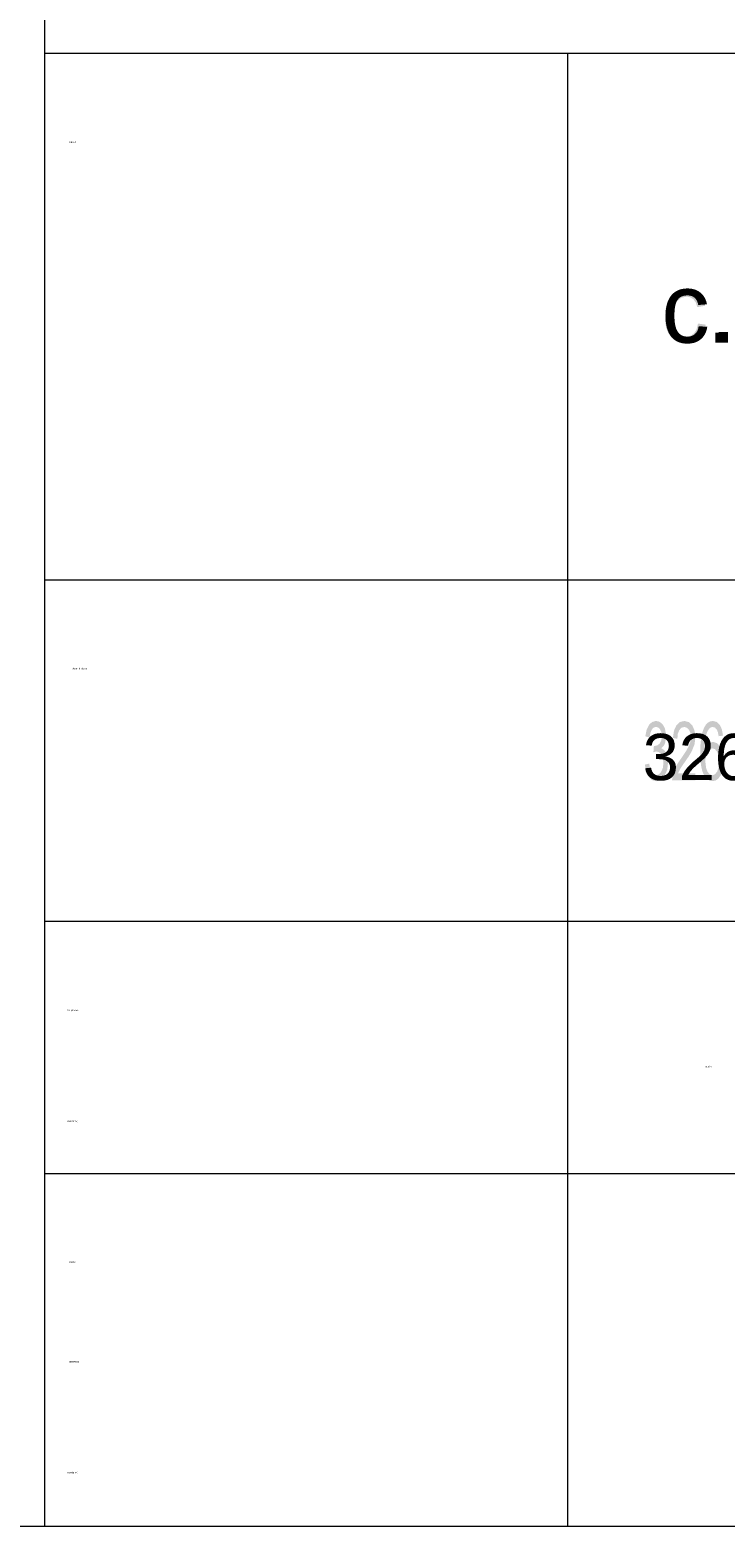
# Model space of a CAD drawing. Header units: millimetres. Extents: x -2626 to 2068, y -6169 to 7214.
# Tile 61 of 143: x -139 to -5, y -6143 to -5856. Entities that reach past the tile are written whole.
import ezdxf

# ---------------------------------------------------------------- set-up
doc = ezdxf.new("R2010")
doc.units = ezdxf.units.MM
doc.layers.get('0').update_dxf_attribs({"color": 252})

msp = doc.modelspace()

# ---------------------------------------------------------------- hatches: boundary and pattern name
h = msp.add_hatch(color=7)
h.dxf.hatch_style = 2
h.paths.add_polyline_path([(-10.52, -5912.32), (-9.02, -5912.54), (-9.46, -5914.07), (-10.28, -5915.23), (-11.41, -5915.97), (-12.77, -5916.21), (-13.65, -5916.13), (-14.44, -5915.88), (-15.13, -5915.46), (-15.74, -5914.87), (-16.23, -5914.13), (-16.58, -5913.24), (-16.79, -5912.2), (-16.86, -5911.02), (-16.74, -5909.5), (-16.38, -5908.19), (-15.77, -5907.13), (-14.91, -5906.37), (-13.88, -5905.91), (-12.76, -5905.76), (-11.43, -5905.96), (-10.36, -5906.58), (-9.6, -5907.58), (-9.16, -5908.92), (-10.65, -5909.17), (-10.94, -5908.29), (-11.4, -5907.66), (-12, -5907.28), (-12.7, -5907.15), (-13.75, -5907.38), (-14.58, -5908.07), (-14.89, -5908.6), (-15.12, -5909.26), (-15.25, -5910.05), (-15.3, -5910.97), (-15.25, -5911.91), (-15.12, -5912.71), (-14.91, -5913.38), (-14.6, -5913.9), (-13.8, -5914.59), (-12.78, -5914.82), (-11.96, -5914.66), (-11.29, -5914.21), (-10.79, -5913.43)])
h = msp.add_hatch(color=7)
h.dxf.hatch_style = 2
h.paths.add_polyline_path([(-7.17, -5915.98), (-7.17, -5914.05), (-5.44, -5914.05), (-5.44, -5915.98)])
h = msp.add_hatch(color=7)
h.dxf.hatch_style = 2
h.paths.add_polyline_path([(-20.71, -5996.92), (-19.88, -5996.74), (-19.68, -5997.75), (-19.39, -5998.44), (-19.01, -5998.83), (-18.55, -5998.96), (-18.01, -5998.79), (-17.56, -5998.28), (-17.25, -5997.52), (-17.15, -5996.6), (-17.25, -5995.73), (-17.53, -5995.02), (-17.95, -5994.56), (-18.48, -5994.4), (-19.07, -5994.55), (-18.98, -5993.34), (-18.84, -5993.35), (-18.34, -5993.24), (-17.88, -5992.89), (-17.56, -5992.3), (-17.46, -5991.46), (-17.53, -5990.76), (-17.77, -5990.2), (-18.12, -5989.82), (-18.57, -5989.69), (-19.02, -5989.82), (-19.38, -5990.2), (-19.64, -5990.84), (-19.8, -5991.73), (-20.63, -5991.49), (-20.38, -5990.25), (-19.93, -5989.32), (-19.33, -5988.75), (-18.59, -5988.55), (-18.05, -5988.65), (-17.57, -5988.95), (-17.15, -5989.42), (-16.85, -5990.03), (-16.6, -5991.49), (-16.84, -5992.83), (-17.13, -5993.37), (-17.54, -5993.78), (-17, -5994.14), (-16.6, -5994.75), (-16.35, -5995.57), (-16.27, -5996.57), (-16.43, -5997.94), (-16.92, -5999.08), (-17.65, -5999.85), (-18.55, -6000.11), (-19.37, -5999.89), (-20.04, -5999.22), (-20.5, -5998.21)])
h = msp.add_hatch(color=7)
h.dxf.hatch_style = 2
h.paths.add_polyline_path([(-11, -5998.57), (-11, -5999.91), (-15.49, -5999.91), (-15.39, -5998.95), (-14.85, -5997.44), (-14.38, -5996.64), (-13.75, -5995.73), (-12.83, -5994.37), (-12.26, -5993.33), (-11.97, -5992.47), (-11.87, -5991.66), (-11.96, -5990.9), (-12.23, -5990.27), (-12.64, -5989.85), (-13.15, -5989.7), (-13.69, -5989.85), (-14.11, -5990.31), (-14.39, -5991.02), (-14.48, -5991.97), (-15.33, -5991.82), (-15.13, -5990.42), (-14.67, -5989.39), (-14, -5988.76), (-13.13, -5988.55), (-12.26, -5988.78), (-11.58, -5989.46), (-11.16, -5990.47), (-11.02, -5991.69), (-11.18, -5993.03), (-11.74, -5994.41), (-12.25, -5995.27), (-13.02, -5996.4), (-13.64, -5997.28), (-13.98, -5997.83), (-14.33, -5998.57)])
h = msp.add_hatch(color=7)
h.paths.add_polyline_path([(-5.73, -5991.37), (-6.56, -5991.48), (-6.69, -5990.77), (-6.87, -5990.29), (-7.25, -5989.84), (-7.71, -5989.69), (-8.08, -5989.79), (-8.4, -5990.06), (-8.76, -5990.65), (-9.02, -5991.46), (-9.2, -5992.57), (-9.26, -5994.08), (-8.93, -5993.41), (-8.53, -5992.95), (-8.08, -5992.67), (-7.61, -5992.57), (-6.84, -5992.83), (-6.19, -5993.59), (-5.76, -5994.77), (-5.61, -5996.24), (-5.68, -5997.26), (-5.88, -5998.22), (-6.21, -5999.03), (-6.64, -5999.62), (-7.16, -5999.98), (-7.73, -6000.1), (-8.23, -6000.02), (-8.68, -5999.78), (-9.08, -5999.39), (-9.43, -5998.83), (-9.72, -5998.09), (-9.93, -5997.14), (-10.05, -5995.98), (-10.09, -5994.62), (-10.05, -5993.09), (-9.91, -5991.79), (-9.68, -5990.71), (-9.36, -5989.85), (-9.02, -5989.28), (-8.62, -5988.88), (-8.17, -5988.63), (-7.66, -5988.55), (-6.93, -5988.74), (-6.34, -5989.3), (-5.93, -5990.19)])
h.paths.add_polyline_path([(-9.13, -5996.24), (-8.95, -5997.62), (-8.73, -5998.2), (-8.44, -5998.62), (-8.1, -5998.87), (-7.75, -5998.96), (-7.26, -5998.78), (-6.84, -5998.25), (-6.56, -5997.41), (-6.46, -5996.32), (-6.56, -5995.27), (-6.84, -5994.47), (-7.26, -5993.97), (-7.78, -5993.8), (-8.3, -5993.97), (-8.74, -5994.47), (-9.03, -5995.25)])
h = msp.add_hatch(color=7)
h.dxf.hatch_style = 2
h.paths.add_polyline_path([(-99.35, -6043.88), (-99.35, -6044.02), (-99.35, -6044.15)])

# ---------------------------------------------------------------- linework, layer by layer
at = {"color": 7, "lineweight": 0}
msp.add_lwpolyline([(-2625.97, -6142.99), (413.94, -6142.99), (413.94, -3934.17), (-2625.97, -3934.17)], close=True, dxfattribs=at)
for points in [[(-135.84, -5704.26), (-135.84, -5860.46)], [(-135.84, -5860.46), (413.94, -5860.46)], [(-135.84, -5860.46), (-135.84, -6142.99)], [(-35.56, -5860.46), (-35.56, -6142.99)], [(-135.84, -5961.47), (413.94, -5961.47)], [(-135.84, -6026.96), (413.94, -6026.96)], [(-135.84, -6075.33), (259.74, -6075.33)], [(-135.84, -6142.99), (413.94, -6142.99)]]:
    msp.add_lwpolyline(points, dxfattribs=at)

# ---------------------------------------------------------------- texts
at = {"color": 7, "attachment_point": 1}
for s, insert, char_height in [('{\\fT3romans.shxHorz3_535934N0|b0|i0|c0;Obiekt:}', (-131.1, -5877.36), 0.3033), ('{\\fArial|b0|i0|c0;c.w.u. w budynkach na terenie Zespó}', (-17.54, -5902.69), 13.2982), ('{\\fT3romans.shxHorz3_535934N0|b0|i0|c0;Adres budynku:}', (-130.46, -5978.36), 0.3033), ('{\\fArial|b0|i0|c0;326201_1 - m. Szczecin 326201_1.4167 - obr}', (-21.11, -5991.02), 8.8867), ('{\\fT3romans.shxHorz3_535934N0|b0|i0|c0;Projektowa}', (-131.42, -6043.85), 0.3033), ('{\\fT3romans.shxHorz3_535934N0|b0|i0|c0;mgr in}', (-9.12, -6054.7), 0.3033), ('{\\fT3romans.shxHorz3_535934N0|b0|i0|c0;(sanitarna):}', (-131.42, -6065.14), 0.3033), ('{\\fT3romans.shxHorz3_535934N0|b0|i0|c0;Osoba}', (-131.1, -6092.22), 0.3033), ('{\\fT3romans.shxHorz3_535934N0|b0|i0|c0;sprawdzaj}', (-131.1, -6111.26), 0.3033), ('{\\fT3romans.shxHorz3_535934N0|b0|i0|c0;(sanitarna)}', (-131.42, -6132.56), 0.3033)]:
    msp.add_mtext(s, dxfattribs=dict(at, insert=insert, char_height=char_height))

doc.saveas('drawing.dxf')
